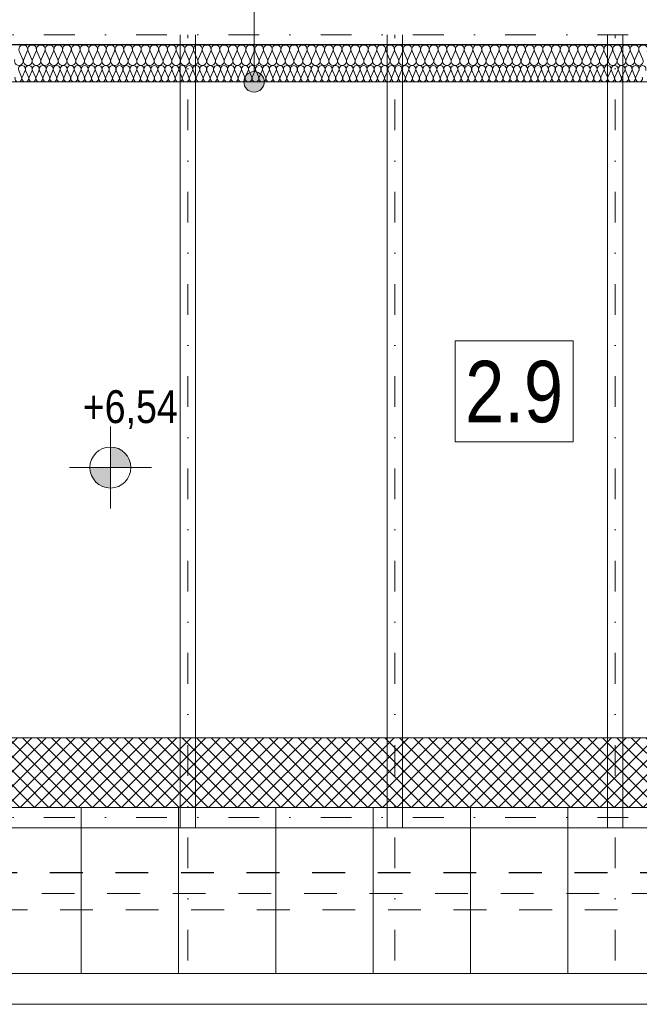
# Model space of a CAD drawing. Extents: x -558982 to 5119495, y -5290134 to 97908.
# Tile 255 of 256: x -425432 to -422409, y 76434 to 81239. Entities that reach past the tile are written whole.
import ezdxf

# ---------------------------------------------------------------- set-up
doc = ezdxf.new("R2010")
doc.units = 0
doc.header["$MEASUREMENT"] = 0
doc.linetypes.add('Dot & Dashed', pattern=[450, 150, -150, 0, -150])
doc.linetypes.add('Przerywana', pattern=[320, 160, -160])
for name, color, linetype, lineweight in [('Arch dachowki_Nr_Pióra__81', 252, 'Continuous', 9), ('Arch ocieplenie_Nr_Pióra__44', 252, 'Continuous', 13), ('Arch opisy_Nr_Pióra__21', 252, 'Continuous', 9), ('Arch wykończenie_Nr_Pióra__3', 252, 'Continuous', 18), ('arch wypelnienia_Nr_Pióra__2', 252, 'Continuous', 13), ('INWENT DACH_Nr_Pióra__21', 252, 'Continuous', 9), ('INWENT KONST. DREWNIANA_Nr_Pióra__2', 252, 'Continuous', 13), ('INWENT KONST. DREWNIANA_Nr_Pióra__21', 252, 'Continuous', 9), ('INWENT OPISY_Nr_Pióra__21', 252, 'Continuous', 9), ('INWENT RURY SPUSTOWE_Nr_Pióra__21', 252, 'Continuous', 9), ('INWENT RZĘDNE_Nr_Pióra__21', 252, 'Continuous', 9), ('INWENT.ŚCIANY_Nr_Pióra__1', 252, 'Continuous', 25), ('INWENT.ŚCIANY_Nr_Pióra__2', 252, 'Continuous', 13)]:
    doc.layers.add(name, color=color, linetype=linetype, lineweight=lineweight)
for name, color, linetype in [('Arch ocieplenie', 252, 'Continuous'), ('Arch opisy', 252, 'Continuous'), ('INWENT RZĘDNE', 252, 'Continuous')]:
    doc.layers.add(name, color=color, linetype=linetype)
doc.styles.add('GENERATED_STYLE_2', font='ARIALN.TTF')
doc.styles.add('GENERATED_STYLE_3', font='ARIALN.TTF')

# ---------------------------------------------------------------- blocks, each defined once
blk = doc.blocks.new('Izolacja cieplna 14_225', base_point=(-429844.9, 96852.6))
at = {"layer": 'Arch ocieplenie_Nr_Pióra__44', "linetype": 'Continuous'}
for p, q in [((-425437.2, 96828.8), (-425423.1, 96796.4)), ((-425420.2, 96796.4), (-425406, 96828.8)), ((-425403.2, 96828.8), (-425389, 96796.4)), ((-425386.2, 96796.4), (-425372, 96828.8)), ((-425369.2, 96828.8), (-425355, 96796.4)), ((-425352.1, 96796.4), (-425338, 96828.8)), ((-425335.1, 96828.8), (-425321, 96796.4)), ((-425318.1, 96796.4), (-425304, 96828.8)), ((-425301.1, 96828.8), (-425287, 96796.4)), ((-425284.1, 96796.4), (-425269.9, 96828.8)), ((-425267.1, 96828.8), (-425252.9, 96796.4)), ((-425250.1, 96796.4), (-425235.9, 96828.8)), ((-425233.1, 96828.8), (-425218.9, 96796.4)), ((-425216, 96796.4), (-425201.9, 96828.8)), ((-425199, 96828.8), (-425184.9, 96796.4)), ((-425182, 96796.4), (-425167.9, 96828.8)), ((-425165, 96828.8), (-425150.8, 96796.4)), ((-425148, 96796.4), (-425133.8, 96828.8)), ((-425131, 96828.8), (-425116.8, 96796.4)), ((-425114, 96796.4), (-425099.8, 96828.8)), ((-425097, 96828.8), (-425082.8, 96796.4)), ((-425079.9, 96796.4), (-425065.8, 96828.8)), ((-425062.9, 96828.8), (-425048.8, 96796.4)), ((-425045.9, 96796.4), (-425031.8, 96828.8)), ((-425028.9, 96828.8), (-425014.7, 96796.4)), ((-425011.9, 96796.4), (-424997.7, 96828.8)), ((-424994.9, 96828.8), (-424980.7, 96796.4)), ((-424977.9, 96796.4), (-424963.7, 96828.8)), ((-424960.9, 96828.8), (-424946.7, 96796.4)), ((-424943.8, 96796.4), (-424929.7, 96828.8)), ((-424926.8, 96828.8), (-424912.7, 96796.4)), ((-424909.8, 96796.4), (-424895.7, 96828.8)), ((-424892.8, 96828.8), (-424878.6, 96796.4)), ((-424875.8, 96796.4), (-424861.6, 96828.8)), ((-424858.8, 96828.8), (-424844.6, 96796.4)), ((-424841.8, 96796.4), (-424827.6, 96828.8)), ((-424824.7, 96828.8), (-424810.6, 96796.4)), ((-424807.7, 96796.4), (-424793.6, 96828.8)), ((-424790.7, 96828.8), (-424776.6, 96796.4)), ((-424773.7, 96796.4), (-424759.6, 96828.8)), ((-424756.7, 96828.8), (-424742.5, 96796.4)), ((-424739.7, 96796.4), (-424725.5, 96828.8)), ((-424722.7, 96828.8), (-424708.5, 96796.4)), ((-424705.7, 96796.4), (-424691.5, 96828.8)), ((-424688.6, 96828.8), (-424674.5, 96796.4)), ((-424671.6, 96796.4), (-424657.5, 96828.8)), ((-424654.6, 96828.8), (-424640.5, 96796.4)), ((-424637.6, 96796.4), (-424623.5, 96828.8)), ((-424620.6, 96828.8), (-424606.4, 96796.4)), ((-424603.6, 96796.4), (-424589.4, 96828.8)), ((-424586.6, 96828.8), (-424572.4, 96796.4)), ((-424569.6, 96796.4), (-424555.4, 96828.8)), ((-424552.5, 96828.8), (-424538.4, 96796.4)), ((-424535.5, 96796.4), (-424521.4, 96828.8)), ((-424518.5, 96828.8), (-424504.4, 96796.4)), ((-424501.5, 96796.4), (-424487.4, 96828.8)), ((-424484.5, 96828.8), (-424470.3, 96796.4)), ((-424467.5, 96796.4), (-424453.3, 96828.8)), ((-424450.5, 96828.8), (-424436.3, 96796.4)), ((-424433.5, 96796.4), (-424419.3, 96828.8)), ((-424416.4, 96828.8), (-424402.3, 96796.4)), ((-424399.4, 96796.4), (-424385.3, 96828.8)), ((-424382.4, 96828.8), (-424368.3, 96796.4)), ((-424365.4, 96796.4), (-424351.2, 96828.8)), ((-424348.4, 96828.8), (-424334.2, 96796.4)), ((-424331.4, 96796.4), (-424317.2, 96828.8)), ((-424314.4, 96828.8), (-424300.2, 96796.4)), ((-424297.4, 96796.4), (-424283.2, 96828.8)), ((-424280.3, 96828.8), (-424266.2, 96796.4)), ((-424263.3, 96796.4), (-424249.2, 96828.8)), ((-424246.3, 96828.8), (-424232.2, 96796.4)), ((-424229.3, 96796.4), (-424215.1, 96828.8)), ((-424212.3, 96828.8), (-424198.1, 96796.4)), ((-424195.3, 96796.4), (-424181.1, 96828.8)), ((-424178.3, 96828.8), (-424164.1, 96796.4)), ((-424161.2, 96796.4), (-424147.1, 96828.8)), ((-424144.2, 96828.8), (-424130.1, 96796.4)), ((-424127.2, 96796.4), (-424113.1, 96828.8)), ((-424110.2, 96828.8), (-424096.1, 96796.4)), ((-424093.2, 96796.4), (-424079, 96828.8)), ((-424076.2, 96828.8), (-424062, 96796.4)), ((-424059.2, 96796.4), (-424045, 96828.8)), ((-424042.2, 96828.8), (-424028, 96796.4)), ((-424025.1, 96796.4), (-424011, 96828.8)), ((-424008.1, 96828.8), (-423994, 96796.4)), ((-423991.1, 96796.4), (-423977, 96828.8)), ((-423974.1, 96828.8), (-423960, 96796.4)), ((-423957.1, 96796.4), (-423942.9, 96828.8)), ((-423940.1, 96828.8), (-423925.9, 96796.4)), ((-423923.1, 96796.4), (-423908.9, 96828.8)), ((-423906.1, 96828.8), (-423891.9, 96796.4)), ((-423889, 96796.4), (-423874.9, 96828.8)), ((-423872, 96828.8), (-423857.9, 96796.4)), ((-423855, 96796.4), (-423840.9, 96828.8)), ((-423838, 96828.8), (-423823.9, 96796.4)), ((-423821, 96796.4), (-423806.8, 96828.8)), ((-423804, 96828.8), (-423789.8, 96796.4)), ((-423787, 96796.4), (-423772.8, 96828.8)), ((-423770, 96828.8), (-423755.8, 96796.4)), ((-423752.9, 96796.4), (-423738.8, 96828.8)), ((-423735.9, 96828.8), (-423721.8, 96796.4)), ((-423718.9, 96796.4), (-423704.8, 96828.8)), ((-423701.9, 96828.8), (-423687.8, 96796.4)), ((-423684.9, 96796.4), (-423670.7, 96828.8)), ((-423667.9, 96828.8), (-423653.7, 96796.4)), ((-423650.9, 96796.4), (-423636.7, 96828.8)), ((-423633.9, 96828.8), (-423619.7, 96796.4)), ((-423616.8, 96796.4), (-423602.7, 96828.8)), ((-423599.8, 96828.8), (-423585.7, 96796.4)), ((-423582.8, 96796.4), (-423568.7, 96828.8)), ((-423565.8, 96828.8), (-423551.6, 96796.4)), ((-423548.8, 96796.4), (-423534.6, 96828.8)), ((-423531.8, 96828.8), (-423517.6, 96796.4)), ((-423514.8, 96796.4), (-423500.6, 96828.8)), ((-423497.8, 96828.8), (-423483.6, 96796.4)), ((-423480.7, 96796.4), (-423466.6, 96828.8)), ((-423463.7, 96828.8), (-423449.6, 96796.4)), ((-423446.7, 96796.4), (-423432.6, 96828.8)), ((-423429.7, 96828.8), (-423415.5, 96796.4)), ((-423412.7, 96796.4), (-423398.5, 96828.8)), ((-423395.7, 96828.8), (-423381.5, 96796.4)), ((-423378.7, 96796.4), (-423364.5, 96828.8)), ((-423361.6, 96828.8), (-423347.5, 96796.4)), ((-423344.6, 96796.4), (-423330.5, 96828.8)), ((-423327.6, 96828.8), (-423313.5, 96796.4)), ((-423310.6, 96796.4), (-423296.5, 96828.8)), ((-423293.6, 96828.8), (-423279.4, 96796.4)), ((-423276.6, 96796.4), (-423262.4, 96828.8)), ((-423259.6, 96828.8), (-423245.4, 96796.4)), ((-423242.6, 96796.4), (-423228.4, 96828.8)), ((-423225.5, 96828.8), (-423211.4, 96796.4)), ((-423208.5, 96796.4), (-423194.4, 96828.8)), ((-423191.5, 96828.8), (-423177.4, 96796.4)), ((-423174.5, 96796.4), (-423160.4, 96828.8)), ((-423157.5, 96828.8), (-423143.3, 96796.4)), ((-423140.5, 96796.4), (-423126.3, 96828.8)), ((-423123.5, 96828.8), (-423109.3, 96796.4)), ((-423106.5, 96796.4), (-423092.3, 96828.8)), ((-423089.4, 96828.8), (-423075.3, 96796.4)), ((-423072.4, 96796.4), (-423058.3, 96828.8)), ((-423055.4, 96828.8), (-423041.3, 96796.4)), ((-423038.4, 96796.4), (-423024.3, 96828.8)), ((-423021.4, 96828.8), (-423007.2, 96796.4)), ((-423004.4, 96796.4), (-422990.2, 96828.8)), ((-422987.4, 96828.8), (-422973.2, 96796.4)), ((-422970.4, 96796.4), (-422956.2, 96828.8)), ((-422953.3, 96828.8), (-422939.2, 96796.4)), ((-422936.3, 96796.4), (-422922.2, 96828.8)), ((-422919.3, 96828.8), (-422905.2, 96796.4)), ((-422902.3, 96796.4), (-422888.1, 96828.8)), ((-422885.3, 96828.8), (-422871.1, 96796.4)), ((-422868.3, 96796.4), (-422854.1, 96828.8)), ((-422851.3, 96828.8), (-422837.1, 96796.4)), ((-422834.3, 96796.4), (-422820.1, 96828.8)), ((-422817.2, 96828.8), (-422803.1, 96796.4)), ((-422800.2, 96796.4), (-422786.1, 96828.8)), ((-422783.2, 96828.8), (-422769.1, 96796.4)), ((-422766.2, 96796.4), (-422752, 96828.8)), ((-422749.2, 96828.8), (-422735, 96796.4)), ((-422732.2, 96796.4), (-422718, 96828.8)), ((-422715.2, 96828.8), (-422701, 96796.4)), ((-422698.2, 96796.4), (-422684, 96828.8)), ((-422681.1, 96828.8), (-422667, 96796.4)), ((-422664.1, 96796.4), (-422650, 96828.8)), ((-422647.1, 96828.8), (-422633, 96796.4)), ((-422630.1, 96796.4), (-422615.9, 96828.8)), ((-422613.1, 96828.8), (-422598.9, 96796.4)), ((-422596.1, 96796.4), (-422581.9, 96828.8)), ((-422579.1, 96828.8), (-422564.9, 96796.4)), ((-422562, 96796.4), (-422547.9, 96828.8)), ((-422545, 96828.8), (-422530.9, 96796.4)), ((-422528, 96796.4), (-422513.9, 96828.8)), ((-422511, 96828.8), (-422496.9, 96796.4)), ((-422494, 96796.4), (-422479.8, 96828.8)), ((-422477, 96828.8), (-422462.8, 96796.4)), ((-422460, 96796.4), (-422445.8, 96828.8)), ((-422443, 96828.8), (-422428.8, 96796.4)), ((-422425.9, 96796.4), (-422411.8, 96828.8))]:
    blk.add_line(p, q, dxfattribs=at)
for centre, start_param, end_param in [((-425421.6, 96835.6), 4.299595, 8.266774), ((-425387.6, 96835.6), 4.299595, 8.266774), ((-425353.6, 96835.6), 4.299595, 8.266774), ((-425319.5, 96835.6), 4.299595, 8.266774), ((-425285.5, 96835.6), 4.299595, 8.266774), ((-425251.5, 96835.6), 4.299595, 8.266774), ((-425217.5, 96835.6), 4.299595, 8.266774), ((-425183.4, 96835.6), 4.299595, 8.266774), ((-425149.4, 96835.6), 4.299595, 8.266774), ((-425115.4, 96835.6), 4.299595, 8.266774), ((-425081.4, 96835.6), 4.299595, 8.266774), ((-425047.3, 96835.6), 4.299595, 8.266774), ((-425013.3, 96835.6), 4.299595, 8.266774), ((-424979.3, 96835.6), 4.299595, 8.266774), ((-424945.3, 96835.6), 4.299595, 8.266774), ((-424911.2, 96835.6), 4.299595, 8.266774), ((-424877.2, 96835.6), 4.299595, 8.266774), ((-424843.2, 96835.6), 4.299595, 8.266774), ((-424809.2, 96835.6), 4.299595, 8.266774), ((-424775.1, 96835.6), 4.299595, 8.266774), ((-424741.1, 96835.6), 4.299595, 8.266774), ((-424707.1, 96835.6), 4.299595, 8.266774), ((-424673.1, 96835.6), 4.299595, 8.266774), ((-424639, 96835.6), 4.299595, 8.266774), ((-424605, 96835.6), 4.299595, 8.266774), ((-424571, 96835.6), 4.299595, 8.266774), ((-424537, 96835.6), 4.299595, 8.266774), ((-424502.9, 96835.6), 4.299595, 8.266774), ((-424468.9, 96835.6), 4.299595, 8.266774), ((-424434.9, 96835.6), 4.299595, 8.266774), ((-424400.9, 96835.6), 4.299595, 8.266774), ((-424366.8, 96835.6), 4.299595, 8.266774), ((-424332.8, 96835.6), 4.299595, 8.266774), ((-424298.8, 96835.6), 4.299595, 8.266774), ((-424264.8, 96835.6), 4.299595, 8.266774), ((-424230.7, 96835.6), 4.299595, 8.266774), ((-424196.7, 96835.6), 4.299595, 8.266774), ((-424162.7, 96835.6), 4.299595, 8.266774), ((-424128.7, 96835.6), 4.299595, 8.266774), ((-424094.6, 96835.6), 4.299595, 8.266774), ((-424060.6, 96835.6), 4.299595, 8.266774), ((-424026.6, 96835.6), 4.299595, 8.266774), ((-423992.6, 96835.6), 4.299595, 8.266774), ((-423958.5, 96835.6), 4.299595, 8.266774), ((-423924.5, 96835.6), 4.299595, 8.266774), ((-423890.5, 96835.6), 4.299595, 8.266774), ((-423856.4, 96835.6), 4.299595, 8.266774), ((-423822.4, 96835.6), 4.299595, 8.266774), ((-423788.4, 96835.6), 4.299595, 8.266774), ((-423754.4, 96835.6), 4.299595, 8.266774), ((-423720.3, 96835.6), 4.299595, 8.266774), ((-423686.3, 96835.6), 4.299595, 8.266774), ((-423652.3, 96835.6), 4.299595, 8.266774), ((-423618.3, 96835.6), 4.299595, 8.266774), ((-423584.2, 96835.6), 4.299595, 8.266774), ((-423550.2, 96835.6), 4.299595, 8.266774), ((-423516.2, 96835.6), 4.299595, 8.266774), ((-423482.2, 96835.6), 4.299595, 8.266774), ((-423448.1, 96835.6), 4.299595, 8.266774), ((-423414.1, 96835.6), 4.299595, 8.266774), ((-423380.1, 96835.6), 4.299595, 8.266774), ((-423346.1, 96835.6), 4.299595, 8.266774), ((-423312, 96835.6), 4.299595, 8.266774), ((-423278, 96835.6), 4.299595, 8.266774), ((-423244, 96835.6), 4.299595, 8.266774), ((-423210, 96835.6), 4.299595, 8.266774), ((-423175.9, 96835.6), 4.299595, 8.266774), ((-423141.9, 96835.6), 4.299595, 8.266774), ((-423107.9, 96835.6), 4.299595, 8.266774), ((-423073.9, 96835.6), 4.299595, 8.266774), ((-423039.8, 96835.6), 4.299595, 8.266774), ((-423005.8, 96835.6), 4.299595, 8.266774), ((-422971.8, 96835.6), 4.299595, 8.266774), ((-422937.8, 96835.6), 4.299595, 8.266774), ((-422903.7, 96835.6), 4.299595, 8.266774), ((-422869.7, 96835.6), 4.299595, 8.266774), ((-422835.7, 96835.6), 4.299595, 8.266774), ((-422801.7, 96835.6), 4.299595, 8.266774), ((-422767.6, 96835.6), 4.299595, 8.266774), ((-422733.6, 96835.6), 4.299595, 8.266774), ((-422699.6, 96835.6), 4.299595, 8.266774), ((-422665.6, 96835.6), 4.299595, 8.266774), ((-422631.5, 96835.6), 4.299595, 8.266774), ((-422597.5, 96835.6), 4.299595, 8.266774), ((-422563.5, 96835.6), 4.299595, 8.266774), ((-422529.5, 96835.6), 4.299595, 8.266774), ((-422495.4, 96835.6), 4.299595, 8.266774), ((-422461.4, 96835.6), 4.299595, 8.266774), ((-422427.4, 96835.6), 4.299595, 8.266774), ((-422393.4, 96835.6), 4.299595, 8.266774), ((-425438.6, 96789.6), 1.158003, 5.125183), ((-425404.6, 96789.6), 1.158003, 5.125183), ((-425370.6, 96789.6), 1.158003, 5.125183), ((-425336.6, 96789.6), 1.158003, 5.125183), ((-425302.5, 96789.6), 1.158003, 5.125183), ((-425268.5, 96789.6), 1.158003, 5.125183), ((-425234.5, 96789.6), 1.158003, 5.125183), ((-425200.5, 96789.6), 1.158003, 5.125183), ((-425166.4, 96789.6), 1.158003, 5.125183), ((-425132.4, 96789.6), 1.158003, 5.125183), ((-425098.4, 96789.6), 1.158003, 5.125183), ((-425064.4, 96789.6), 1.158003, 5.125183), ((-425030.3, 96789.6), 1.158003, 5.125183), ((-424996.3, 96789.6), 1.158003, 5.125183), ((-424962.3, 96789.6), 1.158003, 5.125183), ((-424928.3, 96789.6), 1.158003, 5.125183), ((-424894.2, 96789.6), 1.158003, 5.125183), ((-424860.2, 96789.6), 1.158003, 5.125183), ((-424826.2, 96789.6), 1.158003, 5.125183), ((-424792.2, 96789.6), 1.158003, 5.125183), ((-424758.1, 96789.6), 1.158003, 5.125183), ((-424724.1, 96789.6), 1.158003, 5.125183), ((-424690.1, 96789.6), 1.158003, 5.125183), ((-424656, 96789.6), 1.158003, 5.125183), ((-424622, 96789.6), 1.158003, 5.125183), ((-424588, 96789.6), 1.158003, 5.125183), ((-424554, 96789.6), 1.158003, 5.125183), ((-424519.9, 96789.6), 1.158003, 5.125183), ((-424485.9, 96789.6), 1.158003, 5.125183), ((-424451.9, 96789.6), 1.158003, 5.125183), ((-424417.9, 96789.6), 1.158003, 5.125183), ((-424383.8, 96789.6), 1.158003, 5.125183), ((-424349.8, 96789.6), 1.158003, 5.125183), ((-424315.8, 96789.6), 1.158003, 5.125183), ((-424281.8, 96789.6), 1.158003, 5.125183), ((-424247.7, 96789.6), 1.158003, 5.125183), ((-424213.7, 96789.6), 1.158003, 5.125183), ((-424179.7, 96789.6), 1.158003, 5.125183), ((-424145.7, 96789.6), 1.158003, 5.125183), ((-424111.6, 96789.6), 1.158003, 5.125183), ((-424077.6, 96789.6), 1.158003, 5.125183), ((-424043.6, 96789.6), 1.158003, 5.125183), ((-424009.6, 96789.6), 1.158003, 5.125183), ((-423975.5, 96789.6), 1.158003, 5.125183), ((-423941.5, 96789.6), 1.158003, 5.125183), ((-423907.5, 96789.6), 1.158003, 5.125183), ((-423873.5, 96789.6), 1.158003, 5.125183), ((-423839.4, 96789.6), 1.158003, 5.125183), ((-423805.4, 96789.6), 1.158003, 5.125183), ((-423771.4, 96789.6), 1.158003, 5.125183), ((-423737.4, 96789.6), 1.158003, 5.125183), ((-423703.3, 96789.6), 1.158003, 5.125183), ((-423669.3, 96789.6), 1.158003, 5.125183), ((-423635.3, 96789.6), 1.158003, 5.125183), ((-423601.3, 96789.6), 1.158003, 5.125183), ((-423567.2, 96789.6), 1.158003, 5.125183), ((-423533.2, 96789.6), 1.158003, 5.125183), ((-423499.2, 96789.6), 1.158003, 5.125183), ((-423465.2, 96789.6), 1.158003, 5.125183), ((-423431.1, 96789.6), 1.158003, 5.125183), ((-423397.1, 96789.6), 1.158003, 5.125183), ((-423363.1, 96789.6), 1.158003, 5.125183), ((-423329.1, 96789.6), 1.158003, 5.125183), ((-423295, 96789.6), 1.158003, 5.125183), ((-423261, 96789.6), 1.158003, 5.125183), ((-423227, 96789.6), 1.158003, 5.125183), ((-423193, 96789.6), 1.158003, 5.125183), ((-423158.9, 96789.6), 1.158003, 5.125183), ((-423124.9, 96789.6), 1.158003, 5.125183), ((-423090.9, 96789.6), 1.158003, 5.125183), ((-423056.8, 96789.6), 1.158003, 5.125183), ((-423022.8, 96789.6), 1.158003, 5.125183), ((-422988.8, 96789.6), 1.158003, 5.125183), ((-422954.8, 96789.6), 1.158003, 5.125183), ((-422920.7, 96789.6), 1.158003, 5.125183), ((-422886.7, 96789.6), 1.158003, 5.125183), ((-422852.7, 96789.6), 1.158003, 5.125183), ((-422818.7, 96789.6), 1.158003, 5.125183), ((-422784.6, 96789.6), 1.158003, 5.125183), ((-422750.6, 96789.6), 1.158003, 5.125183), ((-422716.6, 96789.6), 1.158003, 5.125183), ((-422682.6, 96789.6), 1.158003, 5.125183), ((-422648.5, 96789.6), 1.158003, 5.125183), ((-422614.5, 96789.6), 1.158003, 5.125183), ((-422580.5, 96789.6), 1.158003, 5.125183), ((-422546.5, 96789.6), 1.158003, 5.125183), ((-422512.4, 96789.6), 1.158003, 5.125183), ((-422478.4, 96789.6), 1.158003, 5.125183), ((-422444.4, 96789.6), 1.158003, 5.125183), ((-422410.4, 96789.6), 1.158003, 5.125183)]:
    blk.add_ellipse(centre, major_axis=(0, 17), ratio=0.999906, start_param=start_param, end_param=end_param, dxfattribs=at)
blk = doc.blocks.new('Izolacja cieplna 14_226', base_point=(-419194.9, 96952.6))
at = {"layer": 'Arch ocieplenie_Nr_Pióra__44', "linetype": 'Continuous'}
for p, q in [((-425416.3, 96882.4), (-425434.1, 96922.8)), ((-425395, 96922.8), (-425412.8, 96882.4)), ((-425373.7, 96882.4), (-425391.5, 96922.8)), ((-425352.4, 96922.8), (-425370.2, 96882.4)), ((-425331.1, 96882.4), (-425348.9, 96922.8)), ((-425309.8, 96922.8), (-425327.6, 96882.4)), ((-425288.5, 96882.4), (-425306.3, 96922.8)), ((-425267.2, 96922.8), (-425285, 96882.4)), ((-425245.9, 96882.4), (-425263.7, 96922.8)), ((-425224.6, 96922.8), (-425242.4, 96882.4)), ((-425203.3, 96882.4), (-425221.1, 96922.8)), ((-425182, 96922.8), (-425199.8, 96882.4)), ((-425160.7, 96882.4), (-425178.5, 96922.8)), ((-425139.4, 96922.8), (-425157.2, 96882.4)), ((-425118.1, 96882.4), (-425135.9, 96922.8)), ((-425096.8, 96922.8), (-425114.6, 96882.4)), ((-425075.5, 96882.4), (-425093.3, 96922.8)), ((-425054.2, 96922.8), (-425072, 96882.4)), ((-425032.9, 96882.4), (-425050.7, 96922.8)), ((-425011.6, 96922.8), (-425029.4, 96882.4)), ((-424990.3, 96882.4), (-425008.1, 96922.8)), ((-424969, 96922.8), (-424986.8, 96882.4)), ((-424947.7, 96882.4), (-424965.5, 96922.8)), ((-424926.4, 96922.8), (-424944.2, 96882.4)), ((-424905.1, 96882.4), (-424922.9, 96922.8)), ((-424883.8, 96922.8), (-424901.6, 96882.4)), ((-424862.5, 96882.4), (-424880.3, 96922.8)), ((-424841.2, 96922.8), (-424859, 96882.4)), ((-424819.9, 96882.4), (-424837.7, 96922.8)), ((-424798.6, 96922.8), (-424816.4, 96882.4)), ((-424777.3, 96882.4), (-424795.1, 96922.8)), ((-424756, 96922.8), (-424773.8, 96882.4)), ((-424734.7, 96882.4), (-424752.5, 96922.8)), ((-424713.4, 96922.8), (-424731.2, 96882.4)), ((-424692.1, 96882.4), (-424709.9, 96922.8)), ((-424670.8, 96922.8), (-424688.6, 96882.4)), ((-424649.5, 96882.4), (-424667.3, 96922.8)), ((-424628.2, 96922.8), (-424646, 96882.4)), ((-424606.9, 96882.4), (-424624.7, 96922.8)), ((-424585.6, 96922.8), (-424603.4, 96882.4)), ((-424564.3, 96882.4), (-424582.1, 96922.8)), ((-424543, 96922.8), (-424560.8, 96882.4)), ((-424521.7, 96882.4), (-424539.5, 96922.8)), ((-424500.4, 96922.8), (-424518.2, 96882.4)), ((-424479.1, 96882.4), (-424496.9, 96922.8)), ((-424457.8, 96922.8), (-424475.6, 96882.4)), ((-424436.5, 96882.4), (-424454.3, 96922.8)), ((-424415.2, 96922.8), (-424433, 96882.4)), ((-424393.9, 96882.4), (-424411.7, 96922.8)), ((-424372.6, 96922.8), (-424390.4, 96882.4)), ((-424351.3, 96882.4), (-424369.1, 96922.8)), ((-424330, 96922.8), (-424347.8, 96882.4)), ((-424308.7, 96882.4), (-424326.5, 96922.8)), ((-424287.4, 96922.8), (-424305.2, 96882.4)), ((-424266.1, 96882.4), (-424283.9, 96922.8)), ((-424244.8, 96922.8), (-424262.6, 96882.4)), ((-424223.5, 96882.4), (-424241.3, 96922.8)), ((-424202.2, 96922.8), (-424220, 96882.4)), ((-424180.9, 96882.4), (-424198.7, 96922.8)), ((-424159.6, 96922.8), (-424177.4, 96882.4)), ((-424138.3, 96882.4), (-424156.1, 96922.8)), ((-424117, 96922.8), (-424134.8, 96882.4)), ((-424095.7, 96882.4), (-424113.5, 96922.8)), ((-424074.4, 96922.8), (-424092.2, 96882.4)), ((-424053.1, 96882.4), (-424070.9, 96922.8)), ((-424031.8, 96922.8), (-424049.6, 96882.4)), ((-424010.5, 96882.4), (-424028.3, 96922.8)), ((-423989.2, 96922.8), (-424007, 96882.4)), ((-423967.9, 96882.4), (-423985.7, 96922.8)), ((-423946.6, 96922.8), (-423964.4, 96882.4)), ((-423925.3, 96882.4), (-423943.1, 96922.8)), ((-423904, 96922.8), (-423921.8, 96882.4)), ((-423882.7, 96882.4), (-423900.5, 96922.8)), ((-423861.4, 96922.8), (-423879.2, 96882.4)), ((-423840.1, 96882.4), (-423857.9, 96922.8)), ((-423818.8, 96922.8), (-423836.6, 96882.4)), ((-423797.5, 96882.4), (-423815.3, 96922.8)), ((-423776.2, 96922.8), (-423794, 96882.4)), ((-423754.9, 96882.4), (-423772.7, 96922.8)), ((-423733.6, 96922.8), (-423751.4, 96882.4)), ((-423712.3, 96882.4), (-423730.1, 96922.8)), ((-423691, 96922.8), (-423708.8, 96882.4)), ((-423669.7, 96882.4), (-423687.5, 96922.8)), ((-423648.4, 96922.8), (-423666.2, 96882.4)), ((-423627.1, 96882.4), (-423644.9, 96922.8)), ((-423605.8, 96922.8), (-423623.6, 96882.4)), ((-423584.5, 96882.4), (-423602.3, 96922.8)), ((-423563.2, 96922.8), (-423581, 96882.4)), ((-423541.9, 96882.4), (-423559.7, 96922.8)), ((-423520.6, 96922.8), (-423538.4, 96882.4)), ((-423499.3, 96882.4), (-423517.1, 96922.8)), ((-423478, 96922.8), (-423495.8, 96882.4)), ((-423456.7, 96882.4), (-423474.5, 96922.8)), ((-423435.4, 96922.8), (-423453.2, 96882.4)), ((-423414.1, 96882.4), (-423431.9, 96922.8)), ((-423392.8, 96922.8), (-423410.6, 96882.4)), ((-423371.5, 96882.4), (-423389.3, 96922.8)), ((-423350.2, 96922.8), (-423368, 96882.4)), ((-423328.9, 96882.4), (-423346.7, 96922.8)), ((-423307.6, 96922.8), (-423325.4, 96882.4)), ((-423286.3, 96882.4), (-423304.1, 96922.8)), ((-423265, 96922.8), (-423282.8, 96882.4)), ((-423243.7, 96882.4), (-423261.5, 96922.8)), ((-423222.4, 96922.8), (-423240.2, 96882.4)), ((-423201.1, 96882.4), (-423218.9, 96922.8)), ((-423179.8, 96922.8), (-423197.6, 96882.4)), ((-423158.5, 96882.4), (-423176.3, 96922.8)), ((-423137.2, 96922.8), (-423155, 96882.4)), ((-423115.9, 96882.4), (-423133.7, 96922.8)), ((-423094.6, 96922.8), (-423112.4, 96882.4)), ((-423073.3, 96882.4), (-423091.1, 96922.8)), ((-423052, 96922.8), (-423069.8, 96882.4)), ((-423030.7, 96882.4), (-423048.5, 96922.8)), ((-423009.4, 96922.8), (-423027.2, 96882.4)), ((-422988.1, 96882.4), (-423005.9, 96922.8)), ((-422966.8, 96922.8), (-422984.6, 96882.4)), ((-422945.5, 96882.4), (-422963.3, 96922.8)), ((-422924.2, 96922.8), (-422942, 96882.4)), ((-422902.9, 96882.4), (-422920.7, 96922.8)), ((-422881.6, 96922.8), (-422899.4, 96882.4)), ((-422860.3, 96882.4), (-422878.1, 96922.8)), ((-422839, 96922.8), (-422856.8, 96882.4)), ((-422817.7, 96882.4), (-422835.5, 96922.8)), ((-422796.4, 96922.8), (-422814.2, 96882.4)), ((-422775.1, 96882.4), (-422792.9, 96922.8)), ((-422753.8, 96922.8), (-422771.6, 96882.4)), ((-422732.5, 96882.4), (-422750.3, 96922.8)), ((-422711.2, 96922.8), (-422729, 96882.4)), ((-422689.9, 96882.4), (-422707.7, 96922.8)), ((-422668.6, 96922.8), (-422686.4, 96882.4)), ((-422647.3, 96882.4), (-422665.1, 96922.8)), ((-422626, 96922.8), (-422643.8, 96882.4)), ((-422604.7, 96882.4), (-422622.5, 96922.8)), ((-422583.4, 96922.8), (-422601.2, 96882.4)), ((-422562.1, 96882.4), (-422579.9, 96922.8)), ((-422540.8, 96922.8), (-422558.6, 96882.4)), ((-422519.5, 96882.4), (-422537.3, 96922.8)), ((-422498.2, 96922.8), (-422516, 96882.4)), ((-422476.9, 96882.4), (-422494.7, 96922.8)), ((-422455.6, 96922.8), (-422473.4, 96882.4)), ((-422434.3, 96882.4), (-422452.1, 96922.8)), ((-422413, 96922.8), (-422430.8, 96882.4)), ((-422391.7, 96882.4), (-422409.5, 96922.8))]:
    blk.add_line(p, q, dxfattribs=at)
for centre, start_param, end_param in [((-425414.5, 96931.3), 2.7288, 6.695979), ((-425371.9, 96931.3), 2.7288, 6.695979), ((-425329.3, 96931.3), 2.7288, 6.695979), ((-425286.7, 96931.3), 2.7288, 6.695979), ((-425244.1, 96931.3), 2.7288, 6.695979), ((-425201.5, 96931.3), 2.7288, 6.695979), ((-425158.9, 96931.3), 2.7288, 6.695979), ((-425116.3, 96931.3), 2.7288, 6.695979), ((-425073.7, 96931.3), 2.7288, 6.695979), ((-425031.1, 96931.3), 2.7288, 6.695979), ((-424988.5, 96931.3), 2.7288, 6.695979), ((-424945.9, 96931.3), 2.7288, 6.695979), ((-424903.3, 96931.3), 2.7288, 6.695979), ((-424860.7, 96931.3), 2.7288, 6.695979), ((-424818.1, 96931.3), 2.7288, 6.695979), ((-424775.5, 96931.3), 2.7288, 6.695979), ((-424732.9, 96931.3), 2.7288, 6.695979), ((-424690.3, 96931.3), 2.7288, 6.695979), ((-424647.7, 96931.3), 2.7288, 6.695979), ((-424605.1, 96931.3), 2.7288, 6.695979), ((-424562.5, 96931.3), 2.7288, 6.695979), ((-424519.9, 96931.3), 2.7288, 6.695979), ((-424477.3, 96931.3), 2.7288, 6.695979), ((-424434.7, 96931.3), 2.7288, 6.695979), ((-424392.1, 96931.3), 2.7288, 6.695979), ((-424349.5, 96931.3), 2.7288, 6.695979), ((-424306.9, 96931.3), 2.7288, 6.695979), ((-424264.3, 96931.3), 2.7288, 6.695979), ((-424221.7, 96931.3), 2.7288, 6.695979), ((-424179.1, 96931.3), 2.7288, 6.695979), ((-424136.5, 96931.3), 2.7288, 6.695979), ((-424093.9, 96931.3), 2.7288, 6.695979), ((-424051.3, 96931.3), 2.7288, 6.695979), ((-424008.7, 96931.3), 2.7288, 6.695979), ((-423966.1, 96931.3), 2.7288, 6.695979), ((-423923.5, 96931.3), 2.7288, 6.695979), ((-423880.9, 96931.3), 2.7288, 6.695979), ((-423838.3, 96931.3), 2.7288, 6.695979), ((-423795.7, 96931.3), 2.7288, 6.695979), ((-423753.1, 96931.3), 2.7288, 6.695979), ((-423710.5, 96931.3), 2.7288, 6.695979), ((-423667.9, 96931.3), 2.7288, 6.695979), ((-423625.3, 96931.3), 2.7288, 6.695979), ((-423582.7, 96931.3), 2.7288, 6.695979), ((-423540.1, 96931.3), 2.7288, 6.695979), ((-423497.5, 96931.3), 2.7288, 6.695979), ((-423454.9, 96931.3), 2.7288, 6.695979), ((-423412.3, 96931.3), 2.7288, 6.695979), ((-423369.7, 96931.3), 2.7288, 6.695979), ((-423327.1, 96931.3), 2.7288, 6.695979), ((-423284.5, 96931.3), 2.7288, 6.695979), ((-423241.9, 96931.3), 2.7288, 6.695979), ((-423199.3, 96931.3), 2.7288, 6.695979), ((-423156.7, 96931.3), 2.7288, 6.695979), ((-423114.1, 96931.3), 2.7288, 6.695979), ((-423071.5, 96931.3), 2.7288, 6.695979), ((-423028.9, 96931.3), 2.7288, 6.695979), ((-422986.3, 96931.3), 2.7288, 6.695979), ((-422943.7, 96931.3), 2.7288, 6.695979), ((-422901.1, 96931.3), 2.7288, 6.695979), ((-422858.5, 96931.3), 2.7288, 6.695979), ((-422815.9, 96931.3), 2.7288, 6.695979), ((-422773.3, 96931.3), 2.7288, 6.695979), ((-422730.7, 96931.3), 2.7288, 6.695979), ((-422688.1, 96931.3), 2.7288, 6.695979), ((-422645.5, 96931.3), 2.7288, 6.695979), ((-422602.9, 96931.3), 2.7288, 6.695979), ((-422560.3, 96931.3), 2.7288, 6.695979), ((-422517.7, 96931.3), 2.7288, 6.695979), ((-422475.1, 96931.3), 2.7288, 6.695979), ((-422432.5, 96931.3), 2.7288, 6.695979), ((-422389.9, 96931.3), 2.7288, 6.695979), ((-425435.8, 96873.9), 5.870392, 9.837571), ((-425393.2, 96873.9), 5.870392, 9.837571), ((-425350.6, 96873.9), 5.870392, 9.837571), ((-425308, 96873.9), 5.870392, 9.837571), ((-425265.4, 96873.9), 5.870392, 9.837571), ((-425222.8, 96873.9), 5.870392, 9.837571), ((-425180.2, 96873.9), 5.870392, 9.837571), ((-425137.6, 96873.9), 5.870392, 9.837571), ((-425095, 96873.9), 5.870392, 9.837571), ((-425052.4, 96873.9), 5.870392, 9.837571), ((-425009.8, 96873.9), 5.870392, 9.837571), ((-424967.2, 96873.9), 5.870392, 9.837571), ((-424924.6, 96873.9), 5.870392, 9.837571), ((-424882, 96873.9), 5.870392, 9.837571), ((-424839.4, 96873.9), 5.870392, 9.837571), ((-424796.8, 96873.9), 5.870392, 9.837571), ((-424754.2, 96873.9), 5.870392, 9.837571), ((-424711.6, 96873.9), 5.870392, 9.837571), ((-424669, 96873.9), 5.870392, 9.837571), ((-424626.4, 96873.9), 5.870392, 9.837571), ((-424583.8, 96873.9), 5.870392, 9.837571), ((-424541.2, 96873.9), 5.870392, 9.837571), ((-424498.6, 96873.9), 5.870392, 9.837571), ((-424456, 96873.9), 5.870392, 9.837571), ((-424413.4, 96873.9), 5.870392, 9.837571), ((-424370.8, 96873.9), 5.870392, 9.837571), ((-424328.2, 96873.9), 5.870392, 9.837571), ((-424285.6, 96873.9), 5.870392, 9.837571), ((-424243, 96873.9), 5.870392, 9.837571), ((-424200.4, 96873.9), 5.870392, 9.837571), ((-424157.8, 96873.9), 5.870392, 9.837571), ((-424115.2, 96873.9), 5.870392, 9.837571), ((-424072.6, 96873.9), 5.870392, 9.837571), ((-424030, 96873.9), 5.870392, 9.837571), ((-423987.4, 96873.9), 5.870392, 9.837571), ((-423944.8, 96873.9), 5.870392, 9.837571), ((-423902.2, 96873.9), 5.870392, 9.837571), ((-423859.6, 96873.9), 5.870392, 9.837571), ((-423817, 96873.9), 5.870392, 9.837571), ((-423774.4, 96873.9), 5.870392, 9.837571), ((-423731.8, 96873.9), 5.870392, 9.837571), ((-423689.2, 96873.9), 5.870392, 9.837571), ((-423646.6, 96873.9), 5.870392, 9.837571), ((-423604, 96873.9), 5.870392, 9.837571), ((-423561.4, 96873.9), 5.870392, 9.837571), ((-423518.8, 96873.9), 5.870392, 9.837571), ((-423476.2, 96873.9), 5.870392, 9.837571), ((-423433.6, 96873.9), 5.870392, 9.837571), ((-423391, 96873.9), 5.870392, 9.837571), ((-423348.4, 96873.9), 5.870392, 9.837571), ((-423305.8, 96873.9), 5.870392, 9.837571), ((-423263.2, 96873.9), 5.870392, 9.837571), ((-423220.6, 96873.9), 5.870392, 9.837571), ((-423178, 96873.9), 5.870392, 9.837571), ((-423135.4, 96873.9), 5.870392, 9.837571), ((-423092.8, 96873.9), 5.870392, 9.837571), ((-423050.2, 96873.9), 5.870392, 9.837571), ((-423007.6, 96873.9), 5.870392, 9.837571), ((-422965, 96873.9), 5.870392, 9.837571), ((-422922.4, 96873.9), 5.870392, 9.837571), ((-422879.8, 96873.9), 5.870392, 9.837571), ((-422837.2, 96873.9), 5.870392, 9.837571), ((-422794.6, 96873.9), 5.870392, 9.837571), ((-422752, 96873.9), 5.870392, 9.837571), ((-422709.4, 96873.9), 5.870392, 9.837571), ((-422666.8, 96873.9), 5.870392, 9.837571), ((-422624.2, 96873.9), 5.870392, 9.837571), ((-422581.6, 96873.9), 5.870392, 9.837571), ((-422539, 96873.9), 5.870392, 9.837571), ((-422496.4, 96873.9), 5.870392, 9.837571), ((-422453.8, 96873.9), 5.870392, 9.837571), ((-422411.2, 96873.9), 5.870392, 9.837571)]:
    blk.add_ellipse(centre, major_axis=(-21.3, 0), ratio=0.998489, start_param=start_param, end_param=end_param, dxfattribs=at)
blk = doc.blocks.new('Koty wysokościowe_39', base_point=(-424989.7, 94891))
at = {"layer": 'INWENT RZĘDNE_Nr_Pióra__21', "linetype": 'Continuous'}
for points in [[(-424989.7, 94891), (-424889.7, 94891), (-424897.3, 94929.2), (-424919, 94961.7), (-424951.4, 94983.4), (-424989.7, 94991)], [(-424989.7, 94891), (-425089.7, 94891), (-425082.1, 94852.7), (-425060.4, 94820.3), (-425027.9, 94798.6), (-424989.7, 94791)]]:
    blk.add_hatch(color=256, dxfattribs=at).paths.add_polyline_path(points, flags=0)
for p, q in [((-424989.7, 94691), (-424989.7, 95091)), ((-425189.7, 94891), (-424789.7, 94891))]:
    blk.add_line(p, q, dxfattribs=at)
blk.add_circle((-424989.7, 94891), 100, dxfattribs=at)
at = {"layer": 'INWENT RZĘDNE_Nr_Pióra__21', "insert": (-425124.6, 95078.2), "char_height": 160, "attachment_point": 7, "style": 'GENERATED_STYLE_2'}
blk.add_mtext('{+6,54}', dxfattribs=at)
blk = doc.blocks.new('Linia_161', base_point=(-424288.8, 96772.6))
at = {"layer": 'Arch opisy_Nr_Pióra__21', "linetype": 'Continuous'}
for points in [[(-424238.8, 97222.6), (-424242.6, 97241.7), (-424253.4, 97258), (-424269.6, 97268.8), (-424288.8, 97272.6), (-424307.9, 97268.8), (-424324.1, 97258), (-424335, 97241.7), (-424338.8, 97222.6), (-424335, 97203.5), (-424324.1, 97187.3), (-424307.9, 97176.4), (-424288.8, 97172.6), (-424269.6, 97176.4), (-424253.4, 97187.3), (-424242.6, 97203.5)], [(-424238.8, 96772.6), (-424242.6, 96791.7), (-424253.4, 96808), (-424269.6, 96818.8), (-424288.8, 96822.6), (-424307.9, 96818.8), (-424324.1, 96808), (-424335, 96791.7), (-424338.8, 96772.6), (-424335, 96753.5), (-424324.1, 96737.3), (-424307.9, 96726.4), (-424288.8, 96722.6), (-424269.6, 96726.4), (-424253.4, 96737.3), (-424242.6, 96753.5)]]:
    blk.add_hatch(color=256, dxfattribs=at).paths.add_polyline_path(points, flags=0)
blk.add_line((-424288.8, 96822.6), (-424288.8, 97172.6), dxfattribs=at)
for centre in [(-424288.8, 97222.6), (-424288.8, 96772.6)]:
    blk.add_circle(centre, 50, dxfattribs=at)

msp = doc.modelspace()

# ---------------------------------------------------------------- hatches: boundary and pattern name
at = {"layer": 'arch wypelnienia_Nr_Pióra__2', "linetype": 'Continuous'}
h = msp.add_hatch(dxfattribs=at)
h.set_pattern_fill('Grid_5x5_Diagonal', color=252, style=0, pattern_type=2)
h.set_pattern_definition([(45, (0, -15837.553), (-35.355339, 35.355339), []), (135, (0, -15837.553), (35.355339, 35.355339), [])])
h.paths.add_polyline_path([(-415254.9, 77395.1), (-429794.9, 77395.1), (-429794.9, 77735.1), (-415254.9, 77735.1)], flags=0)

# ---------------------------------------------------------------- linework, layer by layer
at = {"layer": 'Arch dachowki_Nr_Pióra__81', "color": 252, "linetype": 'Continuous'}
for p, q in [((-425132.4, 76584), (-425132.4, 77395.1)), ((-424657.4, 76584), (-424657.4, 77395.1)), ((-424182.4, 76584), (-424182.4, 77395.1)), ((-423707.4, 76584), (-423707.4, 77395.1)), ((-423232.4, 76584), (-423232.4, 77395.1)), ((-422757.4, 76584), (-422757.4, 77395.1))]:
    msp.add_line(p, q, dxfattribs=at)
at = {"layer": 'Arch wykończenie_Nr_Pióra__3', "color": 252, "linetype": 'Continuous'}
for p, q in [((-419244.9, 80935.1), (-429794.9, 80935.1)), ((-415254.9, 77735.1), (-429794.9, 77735.1))]:
    msp.add_line(p, q, dxfattribs=at)
at = {"layer": 'Arch wykończenie_Nr_Pióra__3', "color": 252, "linetype": 'Przerywana'}
msp.add_line((-414514.9, 76895.1), (-430484.9, 76895.1), dxfattribs=at)
at = {"layer": 'INWENT DACH_Nr_Pióra__21', "color": 252, "linetype": 'Continuous'}
msp.add_line((-414324.9, 76584), (-430714.9, 76584), dxfattribs=at)
at = {"layer": 'INWENT KONST. DREWNIANA_Nr_Pióra__2', "color": 252, "linetype": 'Continuous'}
for p, q in [((-424649.9, 77295.1), (-424649.9, 81165.1)), ((-424574.9, 77295.1), (-424574.9, 81165.1)), ((-423639.9, 77295.1), (-423639.9, 81165.1)), ((-423564.9, 77295.1), (-423564.9, 81165.1)), ((-422564.9, 77295.1), (-422564.9, 81165.1)), ((-422489.9, 77295.1), (-422489.9, 81165.1))]:
    msp.add_line(p, q, dxfattribs=at)
at = {"layer": 'INWENT KONST. DREWNIANA_Nr_Pióra__21', "color": 252, "linetype": 'Dot & Dashed'}
for p, q in [((-430714.9, 81165.1), (-414324.9, 81165.1)), ((-424612.4, 76648.1), (-424612.4, 81165.1)), ((-423602.4, 76648.1), (-423602.4, 81165.1)), ((-422527.4, 76648.1), (-422527.4, 81165.1)), ((-430714.9, 77345.1), (-414324.9, 77345.1))]:
    msp.add_line(p, q, dxfattribs=at)
at = {"layer": 'INWENT KONST. DREWNIANA_Nr_Pióra__21', "color": 252, "linetype": 'Continuous'}
for p, q in [((-430714.9, 77395.1), (-414324.9, 77395.1)), ((-430714.9, 77295.1), (-414324.9, 77295.1))]:
    msp.add_line(p, q, dxfattribs=at)
at = {"layer": 'INWENT RURY SPUSTOWE_Nr_Pióra__21', "color": 252, "linetype": 'Continuous'}
msp.add_line((-414324.9, 76434), (-430714.9, 76434), dxfattribs=at)
at = {"layer": 'INWENT.ŚCIANY_Nr_Pióra__1', "color": 252, "linetype": 'Continuous'}
msp.add_line((-419194.9, 81115.1), (-429844.9, 81115.1), dxfattribs=at)
at = {"layer": 'INWENT.ŚCIANY_Nr_Pióra__1', "color": 252, "linetype": 'Przerywana'}
msp.add_line((-415204.9, 77075.1), (-429844.9, 77075.1), dxfattribs=at)
at = {"layer": 'INWENT.ŚCIANY_Nr_Pióra__2', "color": 252, "linetype": 'Przerywana'}
msp.add_line((-430444.9, 76975.1), (-414594.9, 76975.1), dxfattribs=at)

# ---------------------------------------------------------------- block references
at = {"layer": 'Arch ocieplenie', "color": 252, "linetype": 'Continuous', "lineweight": 13}
for name, p in [('Izolacja cieplna 14_226', (-419194.9, 81115.1)), ('Izolacja cieplna 14_225', (-429844.9, 81015.1))]:
    msp.add_blockref(name, p, dxfattribs=at)
at = {"layer": 'Arch opisy', "color": 252, "linetype": 'Continuous'}
msp.add_blockref('Linia_161', (-424288.8, 80935.1), dxfattribs=at)
at = {"layer": 'INWENT RZĘDNE', "color": 252}
msp.add_blockref('Koty wysokościowe_39', (-424989.7, 79053.4), dxfattribs=at)

# ---------------------------------------------------------------- wipeouts: each hides what was drawn before it
at = {"color": 252, "linetype": 'Continuous', "ltscale": 1734454.285401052}
msp.add_wipeout([(-423307.8, 79672.1), (-422731.8, 79672.1), (-422731.8, 79177.9), (-423307.8, 79177.9)], dxfattribs=at).dxf.layer = 'INWENT OPISY_Nr_Pióra__21'

# ---------------------------------------------------------------- next in the draw order: linework, layer by layer
at = {"layer": 'INWENT OPISY_Nr_Pióra__21', "color": 252, "linetype": 'Continuous', "flags": 128}
msp.add_lwpolyline([(-423307.8, 79672.1), (-422731.8, 79672.1), (-422731.8, 79177.9), (-423307.8, 79177.9)], close=True, dxfattribs=at)

# ---------------------------------------------------------------- next in the draw order: texts
at = {"layer": 'INWENT OPISY_Nr_Pióra__21', "color": 252, "linetype": 'Continuous', "insert": (-423019.8, 79269.7), "char_height": 300, "attachment_point": 8, "style": 'GENERATED_STYLE_3'}
msp.add_mtext('{2.9 }', dxfattribs=at)

doc.saveas('drawing.dxf')
